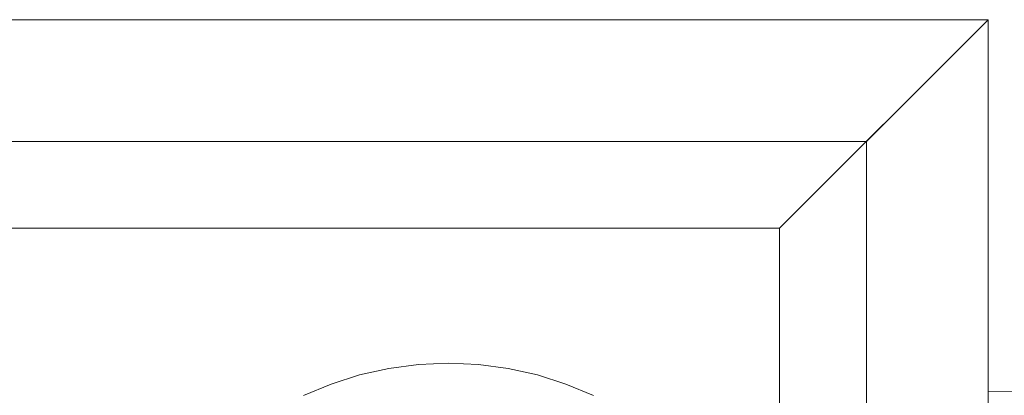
# Model space of a CAD drawing. Header units: millimetres. Extents: x -148 to 148, y -92 to 92.
# Tile 48 of 49: x 73 to 113, y 77 to 92. Entities that reach past the tile are written whole.
import ezdxf

# ---------------------------------------------------------------- set-up
doc = ezdxf.new("R2010")
doc.units = ezdxf.units.MM
doc.header["$LTSCALE"] = 25.4
doc.layers.add('Lighting-Moving Light', color=7, linetype='Continuous', lineweight=5, true_color=0x000000)

# ---------------------------------------------------------------- blocks, each defined once
blk = doc.blocks.new('Group-1')
at = {"layer": 'Lighting-Moving Light', "color": 7, "linetype": 'Continuous', "lineweight": 5, "transparency": 33554687}
for points in [[(-2119.658, -1205.846, -16.5), (-1905.589, -1205.846, -16.5), (-1900.623, -1200.88, -21.465), (-2124.623, -1200.88, -21.465)], [(-1909.124, -1209.38, -108.466), (-2116.123, -1209.38, -108.466), (-2124.623, -1200.88, -99.966), (-1900.624, -1200.88, -99.966)], [(-1900.623, -1200.88, -21.465), (-1905.589, -1205.846, -16.5), (-1905.589, -1379.915, -16.5), (-1900.623, -1384.88, -21.465)], [(-1905.589, -1205.846, -16.5), (-2119.658, -1205.846, -16.5), (-2119.658, -1379.915, -16.5), (-1905.589, -1379.915, -16.5)], [(-2116.123, -1209.38, -108.466), (-1909.124, -1209.38, -108.466), (-1909.124, -1376.38, -108.466), (-2116.123, -1376.38, -108.466)], [(-1900.623, -1216.036, -77.387), (-1900.623, -1216.036, -47.544), (-1896.103, -1216.075, -47.544), (-1896.103, -1216.075, -77.387)]]:
    blk.add_3dface(points, dxfattribs=at)
for points, invisible_edges in [([(-2124.623, -1200.88, -21.465), (-1900.623, -1200.88, -21.465), (-1900.623, -1200.88, -99.965)], 8), ([(-1900.623, -1200.88, -99.965), (-1900.624, -1200.88, -99.966), (-2124.623, -1200.88, -99.966), (-2124.623, -1200.88, -21.465)], 12), ([(-1900.624, -1384.88, -99.966), (-1909.124, -1376.38, -108.466), (-1909.124, -1209.38, -108.466), (-1900.624, -1200.88, -99.966)], 8), ([(-1900.623, -1200.88, -99.965), (-1900.623, -1384.88, -99.965), (-1900.624, -1384.88, -99.966)], 8), ([(-1900.624, -1200.88, -99.966), (-1900.623, -1200.88, -99.965), (-1900.624, -1384.88, -99.966)], 10), ([(-1900.623, -1200.88, -21.465), (-1900.623, -1384.88, -21.465), (-1900.623, -1243.669, -47.544), (-1900.623, -1216.036, -47.544)], 10), ([(-1900.623, -1200.88, -99.965), (-1900.623, -1216.036, -77.387), (-1900.623, -1243.669, -77.387)], 9), ([(-1900.623, -1243.669, -77.387), (-1900.623, -1342.091, -47.544), (-1900.623, -1342.091, -77.387), (-1900.623, -1200.88, -99.965)], 13), ([(-1900.623, -1216.036, -47.544), (-1900.623, -1216.036, -77.387), (-1900.623, -1200.88, -99.965), (-1900.623, -1200.88, -21.465)], 10), ([(-1900.623, -1342.091, -77.387), (-1900.623, -1369.725, -77.387), (-1900.623, -1384.88, -99.965), (-1900.623, -1200.88, -99.965)], 10), ([(-1926.247, -1215.357, -16.465), (-1925.055, -1215.093, -16.465), (-1923.844, -1214.934, -16.465), (-1922.623, -1228.88, -16.465)], 12), ([(-1925.055, -1215.093, -16.465), (-1926.247, -1215.357, -16.465), (-1925.607, -1217.745, -1.637), (-1924.625, -1217.527, -1.637)], 10), ([(-1923.844, -1214.934, -16.465), (-1925.055, -1215.093, -16.465), (-1924.625, -1217.527, -1.637), (-1923.628, -1217.396, -1.637)], 10), ([(-1922.623, -1214.88, -16.465), (-1923.844, -1214.934, -16.465), (-1923.628, -1217.396, -1.637), (-1922.623, -1217.352, -1.637)], 10), ([(-1923.844, -1214.934, -16.465), (-1922.623, -1214.88, -16.465), (-1921.403, -1214.934, -16.465), (-1922.623, -1228.88, -16.465)], 12), ([(-1921.403, -1214.934, -16.465), (-1922.623, -1214.88, -16.465), (-1922.623, -1217.352, -1.637), (-1921.619, -1217.396, -1.637)], 10), ([(-1921.403, -1214.934, -16.465), (-1920.192, -1215.093, -16.465), (-1919, -1215.357, -16.465), (-1922.623, -1228.88, -16.465)], 12), ([(-1920.192, -1215.093, -16.465), (-1921.403, -1214.934, -16.465), (-1921.619, -1217.396, -1.637), (-1920.622, -1217.527, -1.637)], 10), ([(-1919, -1215.357, -16.465), (-1920.192, -1215.093, -16.465), (-1920.622, -1217.527, -1.637), (-1919.64, -1217.745, -1.637)], 10), ([(-1928.54, -1216.192, -16.465), (-1927.412, -1215.725, -16.465), (-1926.247, -1215.357, -16.465), (-1922.623, -1228.88, -16.465)], 12), ([(-1926.247, -1215.357, -16.465), (-1927.412, -1215.725, -16.465), (-1926.566, -1218.047, -1.637), (-1925.607, -1217.745, -1.637)], 10), ([(-1919, -1215.357, -16.465), (-1917.835, -1215.725, -16.465), (-1916.707, -1216.192, -16.465), (-1922.623, -1228.88, -16.465)], 12), ([(-1917.835, -1215.725, -16.465), (-1919, -1215.357, -16.465), (-1919.64, -1217.745, -1.637), (-1918.68, -1218.047, -1.637)], 10), ([(-1927.412, -1215.725, -16.465), (-1928.54, -1216.192, -16.465), (-1927.496, -1218.432, -1.637), (-1926.566, -1218.047, -1.637)], 10), ([(-1916.707, -1216.192, -16.465), (-1917.835, -1215.725, -16.465), (-1918.68, -1218.047, -1.637), (-1917.751, -1218.432, -1.637)], 10), ([(-1893.79, -1243.789, -77.387), (-1900.623, -1243.669, -77.387), (-1900.623, -1216.036, -77.387), (-1896.103, -1216.075, -77.387)], 8), ([(-1896.103, -1216.075, -47.544), (-1900.623, -1216.036, -47.544), (-1900.623, -1243.669, -47.544), (-1893.79, -1243.789, -47.544)], 8)]:
    blk.add_3dface(points, dxfattribs=dict(at, invisible_edges=invisible_edges))
at = {"layer": 'Lighting-Moving Light', "color": 0, "flags": 1}
for tag in ['Yoke', 'Weight', 'Weight', 'Wattage', '3D_Symbol_Name', 'Candlepower', 'Body', 'Model_Name', 'Beam_Angle', 'Field_Angle', 'Remarks', 'Beam_Angle_2', 'Field_Angle_2', 'Num_Channels', 'Frame_Size', 'Device_Type', 'FixtureID', 'Frame_Size', 'Base', 'Lens', 'Inst_Type', 'Lamp']:
    blk.add_attdef(tag, (-2481.594, 128.93), '', height=0.18, dxfattribs=at)

msp = doc.modelspace()

# ---------------------------------------------------------------- block references
at = {"layer": 'Lighting-Moving Light', "color": 7, "transparency": 33554687}
msp.add_blockref('Group-1', (2012.623, 1292.88), dxfattribs=at)

doc.saveas('drawing.dxf')
